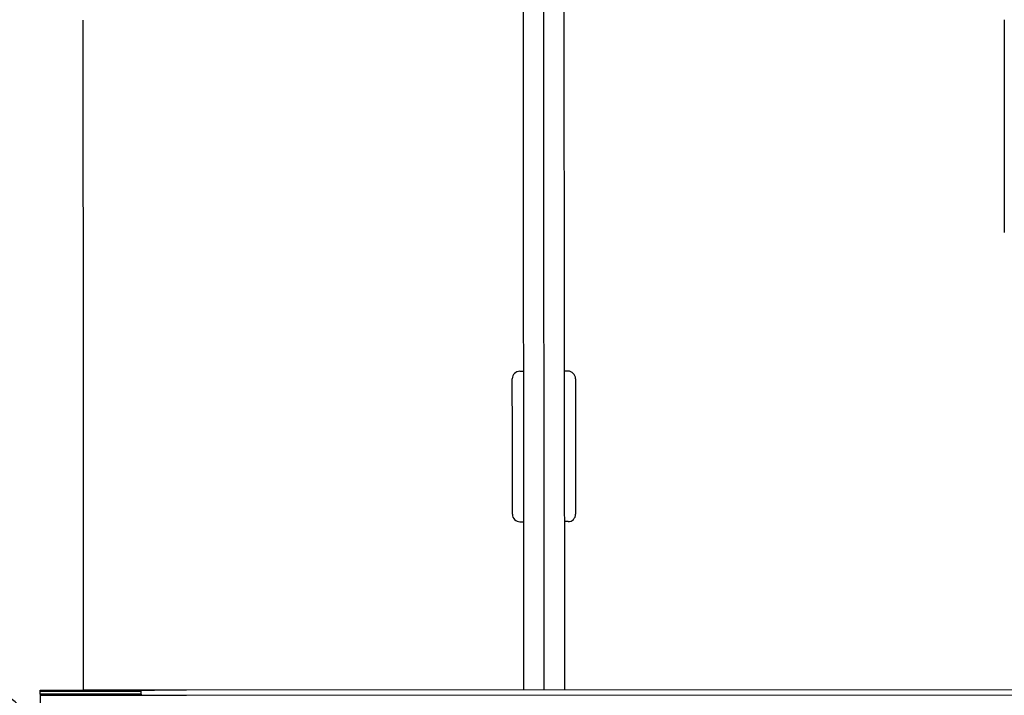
# Model space of a CAD drawing. Header units: inches. Extents: x 1 to 669, y 0 to 417.
# Tile 11 of 204: x 66.173 to 67.481, y 260.226 to 261.124. Entities that reach past the tile are written whole.
import ezdxf

# ---------------------------------------------------------------- set-up
doc = ezdxf.new("R2010")
doc.units = ezdxf.units.IN
doc.header["$LTSCALE"] = 12
doc.header["$MEASUREMENT"] = 0
doc.layers.add('X', color=1, linetype='CONTINUOUS')

msp = doc.modelspace()

# ---------------------------------------------------------------- linework, layer by layer
at = {"layer": 'X'}
for p, q in [((66.8429, 260.23338), (66.84211, 261.43401)), ((66.8699, 260.2334), (66.86911, 261.43403)), ((66.89611, 261.43405), (66.8969, 260.23341)), ((66.25732, 261.12158), (66.25732, 261.12306)), ((67.48132, 261.12379), (67.48132, 261.12232)), ((66.2579, 260.23295), (66.2575, 260.84004)), ((66.83762, 260.65662), (66.84262, 260.65663)), ((66.90162, 260.65667), (66.89662, 260.65666)), ((66.83775, 260.45662), (66.84275, 260.45663)), ((66.90175, 260.45667), (66.89675, 260.45666)), ((66.19989, 260.23118), (66.19989, 260.2328)), ((66.19989, 260.23118), (66.33439, 260.23127)), ((66.1999, 260.22752), (66.19989, 260.23118)), ((66.33439, 260.23127), (66.33439, 260.23289)), ((66.3344, 260.2261), (66.33439, 260.23289)), ((66.39439, 260.23297), (69.33319, 260.23489)), ((66.39439, 260.22598), (71.69989, 260.22944)), ((66.33439, 260.22761), (66.19989, 260.22752)), ((66.19989, 260.22752), (66.19989, 260.22601)), ((66.19989, 260.22601), (66.20571, 251.31566)), ((66.33439, 260.22761), (66.33439, 260.2261))]:
    msp.add_line(p, q, dxfattribs=at)
for centre, start, end in [((66.83763, 260.64662), 90.03736, 180.03736), ((66.90163, 260.64667), 0.03736, 90.03736), ((66.83774, 260.46662), 180.03736, 270.03736), ((66.90174, 260.46667), 270.03736, 0.03736)]:
    msp.add_arc(centre, 0.01, start, end, dxfattribs=at)
for centre, major_axis, ratio, start_param, end_param in [((66.35107, 261.12158), (-0.09375, 0), 0.000163, 0, 0.0006521), ((67.4815, 260.84107), (-0.00018, 0.28125), 0.0000005, 0.0008344, 1.5716307), ((66.91168, 260.55667), (-0.00006, 0.09), 0.0000005, -0.0000001, 3.1415926), ((66.11015, 260.14767), (0.0898, 0), 0.9999997, 0.0135871, 1.5714485), ((66.39439, 260.22614), (-0.1945, -0.00013), 0.0008344, -0.0000005, 1.5707958), ((66.39439, 260.22614), (-0.06, -0.00004), 0.0008344, -0.0000005, 1.5707958)]:
    msp.add_ellipse(centre, major_axis=major_axis, ratio=ratio, start_param=start_param, end_param=end_param, dxfattribs=at)
at = {"layer": 'X', "extrusion": (-2.95568e-16, 4.54838e-27, -1)}
msp.add_ellipse((66.2575, 260.84027), major_axis=(-0.00018, 0.28125), ratio=0.0000005, start_param=-1.5716308, end_param=-0.0008344, dxfattribs=at)
at = {"layer": 'X', "extrusion": (7.94733e-21, 1.44757e-19, -1)}
msp.add_ellipse((66.82768, 260.55662), major_axis=(0.00006, -0.09), ratio=0.0000005, start_param=0, end_param=3.1407582, dxfattribs=at)
at = {"layer": 'X', "extrusion": (-2.21967e-16, 5.45277e-26, -1)}
msp.add_ellipse((66.39439, 260.23292), major_axis=(-0.1945, -0.00013), ratio=0.0008344, start_param=0.0000005, end_param=1.5707969, dxfattribs=at)
at = {"layer": 'X', "extrusion": (-2.21966e-16, 2.52397e-25, -1)}
msp.add_ellipse((66.39439, 260.23292), major_axis=(-0.06, -0.00004), ratio=0.0008344, start_param=0.0000005, end_param=1.5707969, dxfattribs=at)

doc.saveas('drawing.dxf')
